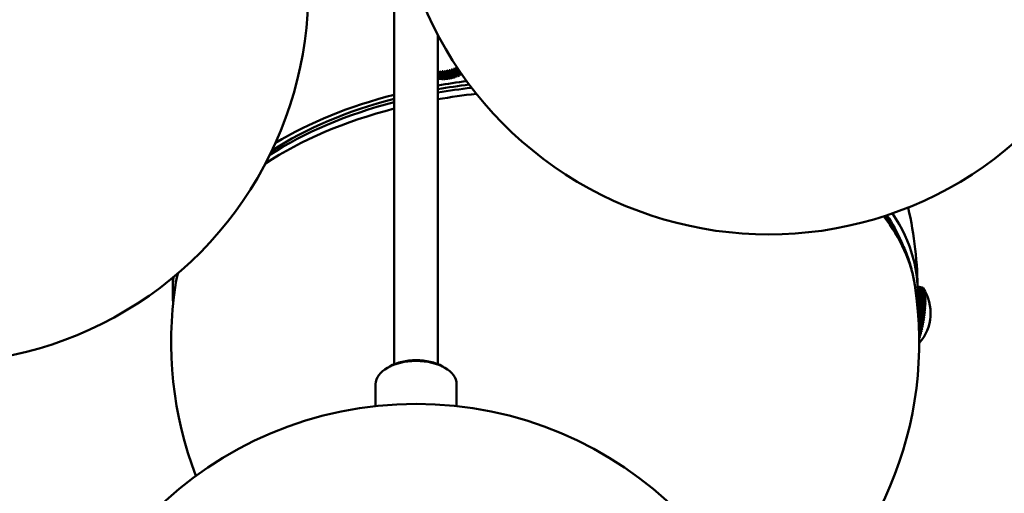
# Model space of a CAD drawing. Header units: millimetres. Extents: x 849 to 4035, y 828 to 3843.
# Tile 85 of 105: x 3621 to 3778, y 1299 to 1375. Entities that reach past the tile are written whole.
import ezdxf

# ---------------------------------------------------------------- set-up
doc = ezdxf.new("R2010")
doc.units = ezdxf.units.MM
doc.header["$LTSCALE"] = 15
doc.layers.add('Widoczne (ISO)', color=7, linetype='Continuous', lineweight=50)
doc.layers.add('Widoczne wąskie (ISO)', color=7, linetype='Continuous', lineweight=50)

msp = doc.modelspace()

# ---------------------------------------------------------------- linework, layer by layer
at = {"layer": 'Widoczne (ISO)'}
for p, q in [((3680.65, 1540.65), (3680.65, 1319.46)), ((3687.65, 1372.31), (3687.65, 1319.46)), ((3688.14, 1365.36), (3687.65, 1366.42)), ((3688.11, 1365.28), (3687.65, 1366.28)), ((3687.69, 1366.39), (3688.21, 1365.27)), ((3688.5, 1365.34), (3687.97, 1366.49)), ((3688.48, 1365.26), (3687.97, 1366.38)), ((3688.06, 1366.38), (3688.58, 1365.26)), ((3688.87, 1365.35), (3688.34, 1366.5)), ((3688.86, 1365.27), (3688.34, 1366.39)), ((3688.44, 1366.39), (3688.95, 1365.28)), ((3689.24, 1365.39), (3688.71, 1366.53)), ((3689.24, 1365.31), (3688.72, 1366.42)), ((3688.82, 1366.44), (3689.33, 1365.32)), ((3689.61, 1365.45), (3689.08, 1366.59)), ((3689.62, 1365.37), (3689.1, 1366.48)), ((3689.19, 1366.5), (3689.71, 1365.39)), ((3689.98, 1365.53), (3689.45, 1366.68)), ((3689.99, 1365.45), (3689.48, 1366.57)), ((3689.57, 1366.6), (3690.09, 1365.48)), ((3690.35, 1365.64), (3689.82, 1366.79)), ((3690.37, 1365.57), (3689.85, 1366.68)), ((3689.94, 1366.71), (3690.46, 1365.6)), ((3690.71, 1365.77), (3690.18, 1366.92)), ((3690.74, 1365.7), (3690.22, 1366.81)), ((3690.31, 1366.85), (3690.83, 1365.74)), ((3691.1, 1365.86), (3690.58, 1366.97)), ((3690.62, 1367.12), (3691.15, 1365.97)), ((3690.67, 1367.02), (3691.19, 1365.9)), ((3687.65, 1365.73), (3687.84, 1365.3)), ((3687.78, 1365.4), (3687.65, 1365.69)), ((3687.75, 1365.32), (3687.65, 1365.54)), ((3687.78, 1365.4), (3687.75, 1365.32)), ((3687.8, 1365.4), (3687.78, 1365.4)), ((3688.14, 1365.36), (3688.11, 1365.28)), ((3688.17, 1365.36), (3688.14, 1365.36)), ((3688.5, 1365.34), (3688.48, 1365.26)), ((3688.54, 1365.34), (3688.5, 1365.34)), ((3688.87, 1365.35), (3688.86, 1365.27)), ((3688.92, 1365.36), (3688.87, 1365.35)), ((3689.3, 1365.4), (3689.24, 1365.39)), ((3689.24, 1365.39), (3689.24, 1365.31)), ((3689.68, 1365.46), (3689.61, 1365.45)), ((3689.61, 1365.45), (3689.62, 1365.37)), ((3690.06, 1365.55), (3689.98, 1365.53)), ((3689.98, 1365.53), (3689.99, 1365.45)), ((3690.43, 1365.67), (3690.35, 1365.64)), ((3690.35, 1365.64), (3690.37, 1365.57)), ((3690.79, 1365.81), (3690.71, 1365.77)), ((3690.71, 1365.77), (3690.74, 1365.7)), ((3691.15, 1365.97), (3691.06, 1365.93)), ((3691.19, 1365.9), (3691.15, 1365.97)), ((3691.44, 1366.04), (3691.41, 1366.11)), ((3691.41, 1366.11), (3691.41, 1366.11)), ((3759.51, 1343.32), (3759.72, 1343.02)), ((3760.85, 1341.24), (3760.85, 1341.45)), ((3764.6, 1331.91), (3765.28, 1331.8)), ((3765.26, 1331.8), (3764.6, 1331.91)), ((3765.3, 1331.79), (3764.6, 1331.9)), ((3764.6, 1331.88), (3765.36, 1331.77)), ((3765.38, 1331.75), (3764.6, 1331.87)), ((3764.6, 1331.83), (3765.43, 1331.7)), ((3765.45, 1331.68), (3764.6, 1331.81)), ((3764.6, 1331.75), (3765.5, 1331.61)), ((3765.52, 1331.58), (3764.6, 1331.72)), ((3764.6, 1331.63), (3765.56, 1331.48)), ((3765.58, 1331.45), (3764.6, 1331.6)), ((3764.6, 1331.49), (3765.62, 1331.33)), ((3765.63, 1331.29), (3764.6, 1331.45)), ((3765.56, 1331.52), (3765.56, 1331.51)), ((3764.57, 1330.07), (3765.79, 1329.88)), ((3764.57, 1330.01), (3765.84, 1329.81)), ((3765.79, 1329.8), (3764.57, 1329.99)), ((3764.58, 1330.3), (3765.83, 1330.1)), ((3765.78, 1330.11), (3764.58, 1330.29)), ((3765.77, 1330.39), (3764.59, 1330.57)), ((3764.59, 1330.36), (3765.78, 1330.18)), ((3764.6, 1331.31), (3765.66, 1331.15)), ((3765.67, 1331.1), (3764.6, 1331.27)), ((3764.6, 1331.11), (3765.7, 1330.94)), ((3765.71, 1330.89), (3764.6, 1331.06)), ((3764.6, 1330.89), (3765.74, 1330.71)), ((3765.74, 1330.65), (3764.6, 1330.83)), ((3764.6, 1330.64), (3765.76, 1330.46)), ((3765.62, 1331.4), (3765.62, 1331.39)), ((3765.67, 1331.25), (3765.67, 1331.23)), ((3765.67, 1331.23), (3765.67, 1331.23)), ((3765.67, 1331.23), (3765.67, 1331.23)), ((3765.72, 1331.07), (3765.71, 1331.05)), ((3765.71, 1331.06), (3765.71, 1331.05)), ((3765.71, 1331.05), (3765.72, 1331.04)), ((3765.74, 1330.85), (3765.75, 1330.85)), ((3765.76, 1330.87), (3765.75, 1330.85)), ((3765.75, 1330.85), (3765.76, 1330.82)), ((3765.76, 1330.63), (3765.79, 1330.62)), ((3765.77, 1330.38), (3765.81, 1330.37)), ((3765.79, 1330.64), (3765.79, 1330.62)), ((3765.79, 1330.62), (3765.79, 1330.59)), ((3765.82, 1330.39), (3765.81, 1330.37)), ((3765.81, 1330.37), (3765.82, 1330.33)), ((3765.83, 1330.11), (3765.83, 1330.1)), ((3765.83, 1330.1), (3765.83, 1330.05)), ((3764.52, 1329.43), (3765.79, 1329.23)), ((3764.52, 1329.38), (3765.84, 1329.17)), ((3765.78, 1329.15), (3764.52, 1329.34)), ((3764.55, 1329.76), (3765.79, 1329.57)), ((3764.55, 1329.7), (3765.84, 1329.5)), ((3765.79, 1329.48), (3764.55, 1329.68)), ((3764.55, 1329.07), (3765.77, 1328.88)), ((3764.55, 1329.03), (3765.82, 1328.83)), ((3765.77, 1328.79), (3764.56, 1328.98)), ((3764.58, 1328.71), (3765.75, 1328.52)), ((3764.59, 1328.67), (3765.8, 1328.48)), ((3765.74, 1328.43), (3764.59, 1328.61)), ((3764.62, 1328.32), (3765.72, 1328.15)), ((3764.62, 1328.3), (3765.77, 1328.12)), ((3765.8, 1328.48), (3765.79, 1328.4)), ((3765.8, 1328.49), (3765.8, 1328.48)), ((3765.83, 1328.84), (3765.82, 1328.83)), ((3765.82, 1328.83), (3765.82, 1328.75)), ((3765.84, 1329.17), (3765.83, 1329.1)), ((3765.84, 1329.82), (3765.84, 1329.81)), ((3765.84, 1329.81), (3765.84, 1329.75)), ((3765.85, 1329.51), (3765.84, 1329.5)), ((3765.84, 1329.5), (3765.84, 1329.43)), ((3765.84, 1329.18), (3765.84, 1329.17)), ((3765.71, 1328.06), (3764.63, 1328.23)), ((3764.65, 1327.94), (3765.68, 1327.78)), ((3764.65, 1327.91), (3765.73, 1327.75)), ((3765.67, 1327.68), (3764.66, 1327.84)), ((3764.68, 1327.54), (3765.64, 1327.39)), ((3764.68, 1327.53), (3765.69, 1327.37)), ((3765.63, 1327.29), (3764.69, 1327.44)), ((3764.71, 1327.14), (3765.59, 1327)), ((3764.71, 1327.13), (3765.64, 1326.99)), ((3765.57, 1326.91), (3764.72, 1327.04)), ((3764.74, 1326.74), (3765.53, 1326.62)), ((3765.64, 1326.99), (3765.63, 1326.89)), ((3765.64, 1326.99), (3765.64, 1326.99)), ((3765.69, 1327.37), (3765.68, 1327.28)), ((3765.7, 1327.37), (3765.69, 1327.37)), ((3765.73, 1327.75), (3765.72, 1327.65)), ((3765.74, 1327.75), (3765.73, 1327.75)), ((3765.77, 1328.12), (3765.76, 1328.03)), ((3765.78, 1328.12), (3765.77, 1328.12)), ((3765.57, 1326.51), (3764.74, 1326.64)), ((3765.51, 1326.52), (3764.74, 1326.64)), ((3764.76, 1326.34), (3765.47, 1326.23)), ((3765.5, 1326.13), (3764.77, 1326.25)), ((3765.45, 1326.13), (3764.77, 1326.24)), ((3764.78, 1325.94), (3765.39, 1325.85)), ((3765.43, 1325.76), (3764.79, 1325.86)), ((3765.38, 1325.75), (3764.79, 1325.84)), ((3764.8, 1325.55), (3765.32, 1325.47)), ((3765.36, 1325.39), (3764.8, 1325.48)), ((3765.3, 1325.38), (3764.8, 1325.45)), ((3764.81, 1325.17), (3765.24, 1325.1)), ((3765.28, 1325.04), (3764.82, 1325.11)), ((3765.3, 1325.12), (3765.28, 1325.04)), ((3765.38, 1325.48), (3765.36, 1325.39)), ((3765.36, 1325.39), (3765.36, 1325.39)), ((3765.45, 1325.85), (3765.43, 1325.76)), ((3765.44, 1325.76), (3765.43, 1325.76)), ((3765.52, 1326.23), (3765.5, 1326.13)), ((3765.51, 1326.13), (3765.5, 1326.13)), ((3765.58, 1326.61), (3765.57, 1326.51)), ((3765.57, 1326.51), (3765.57, 1326.51)), ((3765.22, 1325.01), (3764.82, 1325.07)), ((3764.83, 1324.8), (3765.15, 1324.75)), ((3765.19, 1324.69), (3764.83, 1324.74)), ((3765.13, 1324.66), (3764.83, 1324.7)), ((3764.84, 1324.44), (3765.06, 1324.4)), ((3765.1, 1324.35), (3764.84, 1324.4)), ((3765.04, 1324.32), (3764.84, 1324.35)), ((3764.84, 1324.09), (3764.97, 1324.07)), ((3765.01, 1324.04), (3764.84, 1324.06)), ((3764.94, 1323.99), (3764.84, 1324.01)), ((3764.85, 1323.76), (3764.87, 1323.76)), ((3764.92, 1323.74), (3764.85, 1323.75)), ((3764.94, 1323.8), (3764.92, 1323.74)), ((3764.92, 1323.72), (3764.92, 1323.74)), ((3765.03, 1324.1), (3765.01, 1324.04)), ((3765.01, 1324.03), (3765.01, 1324.04)), ((3765.12, 1324.43), (3765.1, 1324.35)), ((3765.1, 1324.35), (3765.1, 1324.35)), ((3765.21, 1324.77), (3765.19, 1324.69)), ((3765.19, 1324.68), (3765.19, 1324.69)), ((3765.28, 1325.03), (3765.28, 1325.04)), ((3679.9, 1319.09), (3679.55, 1318.89)), ((3688.39, 1319.09), (3688.74, 1318.89)), ((3677.65, 1316.23), (3677.65, 1312.73)), ((3690.65, 1316.23), (3690.65, 1312.73))]:
    msp.add_line(p, q, dxfattribs=at)
for centre, radius, start, end in [((3740.72, 1400.3), 60, 171.2634, 8.7366), ((3606.87, 1379.59), 60, 171.2634, 8.7366), ((3704.85, 1331.19), 59.75, 0, 12.9897), ((3704.85, 1331.19), 59.75, 177.8966, 180), ((3704.85, 1323.03), 60, 171.2634, 200.994), ((3704.85, 1323.03), 60, 305.9141, 8.7366), ((3759.43, 1327.65), 7.25, 318.44, 33.4005), ((3684.15, 1253.33), 59.75, 0, 180)]:
    msp.add_arc(centre, radius, start, end, dxfattribs=at)
for centre, major_axis, ratio, start_param, end_param in [((3688.85, 1370.57), (4.46, 2.07), 0.788675, 4.105362, 4.114558), ((3690.28, 1367.6), (-0.49, -7.23), 0.351195, 4.888634, 4.904172), ((3688.87, 1370.53), (-4.54, -2.1), 0.788675, 0.972798, 1.031338), ((3688.85, 1370.57), (4.46, 2.07), 0.788675, 4.172763, 4.193098), ((3690.18, 1367.6), (-0.02, 7.25), 0.31052, 1.724001, 1.739539), ((3690.28, 1367.6), (0.02, -7.25), 0.31052, 4.865594, 4.881131), ((3688.87, 1370.53), (-4.54, -2.1), 0.788675, 1.051338, 1.109877), ((3688.85, 1370.57), (4.46, 2.07), 0.788675, 4.251303, 4.271637), ((3690.18, 1367.6), (-0.51, 7.23), 0.26793, 1.704428, 1.719965), ((3690.28, 1367.6), (0.51, -7.23), 0.26793, 4.84602, 4.861558), ((3688.87, 1370.53), (-4.54, -2.1), 0.788675, 1.129878, 1.188417), ((3688.85, 1370.57), (4.46, 2.07), 0.788675, 4.329843, 4.350177), ((3690.18, 1367.59), (-0.98, 7.18), 0.223688, 1.688204, 1.703741), ((3690.28, 1367.61), (0.98, -7.18), 0.223688, 4.829797, 4.845334), ((3688.87, 1370.53), (-4.54, -2.1), 0.788675, 1.208418, 1.266957), ((3688.85, 1370.57), (4.46, 2.07), 0.788675, 4.408383, 4.428717), ((3690.18, 1367.59), (-1.44, 7.1), 0.178067, 1.675223, 1.690761), ((3690.28, 1367.61), (1.44, -7.1), 0.178067, 4.816816, 4.832353), ((3688.87, 1370.53), (-4.54, -2.1), 0.788675, 1.286957, 1.345497), ((3688.85, 1370.57), (4.46, 2.07), 0.788675, 4.486922, 4.507257), ((3690.18, 1367.59), (-1.89, 7), 0.131348, 1.665395, 1.680932), ((3690.28, 1367.61), (1.89, -7), 0.131348, 4.806987, 4.822524), ((3688.87, 1370.53), (-4.54, -2.1), 0.788675, 1.365497, 1.424037), ((3688.85, 1370.57), (4.46, 2.07), 0.788675, 4.565462, 4.585797), ((3690.18, 1367.58), (-2.32, 6.87), 0.083819, 1.658645, 1.674182), ((3690.28, 1367.62), (2.32, -6.87), 0.083819, 4.800238, 4.815775), ((3688.87, 1370.53), (-4.54, -2.1), 0.788675, 1.444037, 1.502576), ((3688.85, 1370.57), (4.46, 2.07), 0.788675, 4.644002, 4.664337), ((3690.18, 1367.58), (-2.75, 6.71), 0.035774, 1.654924, 1.670461), ((3690.28, 1367.62), (2.75, -6.71), 0.035774, 4.796516, 4.812054), ((3688.87, 1370.53), (-4.54, -2.1), 0.788675, 1.522577, 1.581116), ((3688.85, 1370.57), (4.46, 2.07), 0.788675, 4.722542, 4.742876), ((3690.18, 1367.58), (-3.16, 6.53), 0.012492, 4.613446, 4.628984), ((3690.27, 1367.62), (3.16, -6.53), 0.012492, 1.471854, 1.487391), ((3688.87, 1370.53), (-4.54, -2.1), 0.788675, 1.601117, 1.622467), ((3689.39, 1369.41), (-4.54, -2.1), 0.788675, 0.851112, 0.874258), ((3704.85, 1331.19), (-59.75, 0), 0.57735, 4.924703, 5.004483), ((3689.39, 1369.41), (-4.54, -2.1), 0.788675, 0.894258, 0.952798), ((3689.39, 1369.41), (-4.54, -2.1), 0.788675, 0.972798, 1.031338), ((3689.39, 1369.41), (-4.54, -2.1), 0.788675, 1.051338, 1.109877), ((3689.39, 1369.41), (-4.54, -2.1), 0.788675, 1.129878, 1.188417), ((3689.39, 1369.41), (-4.54, -2.1), 0.788675, 1.208418, 1.266957), ((3689.39, 1369.41), (-4.54, -2.1), 0.788675, 1.286957, 1.345497), ((3689.39, 1369.41), (-4.54, -2.1), 0.788675, 1.365497, 1.424037), ((3689.39, 1369.41), (-4.54, -2.1), 0.788675, 1.444037, 1.502576), ((3689.39, 1369.41), (-4.54, -2.1), 0.788675, 1.522577, 1.581116), ((3689.39, 1369.41), (-4.54, -2.1), 0.788675, 1.601117, 1.659656), ((3704.85, 1331.19), (58.75, 0), 0.57735, 1.779819, 1.868013), ((3704.85, 1331.19), (58.75, 0), 0.57735, 1.995454, 2.412446), ((3704.85, 1331.19), (-59.75, 0), 0.57735, 5.129492, 5.521938), ((3704.85, 1331.19), (58.75, 0), 0.57735, 0.238108, 0.367455), ((3704.85, 1331.19), (59.75, 0), 0.57735, 6.229931, 6.653461), ((3704.85, 1331.19), (-59.75, 0), 0.57735, 6.217429, 6.33644), ((3764.5, 1326.86), (0.76, 4.94), 0.211325, 6.265943, 6.283185), ((3759.42, 1327.65), (-2.02, -6.96), 0.977053, 2.456593, 2.457112), ((3764.5, 1326.86), (0.76, 4.94), 0.211325, 6.187403, 6.245942), ((3759.42, 1327.65), (4.21, 5.9), 0.971952, 5.925642, 5.927663), ((3764.5, 1326.86), (0.76, 4.94), 0.211325, 6.108863, 6.167402), ((3759.42, 1327.66), (5.57, 4.64), 0.960859, 6.172992, 6.176538), ((3764.5, 1326.86), (0.76, 4.94), 0.211325, 6.030323, 6.088863), ((3759.42, 1327.66), (6.32, 3.55), 0.943842, 0.051463, 0.067), ((3759.44, 1327.63), (6.32, 3.55), 0.943842, 0.051463, 0.067), ((3764.5, 1326.86), (0.76, 4.94), 0.211325, 5.951783, 6.010323), ((3764.57, 1326.85), (0.75, 4.86), 0.211325, 6.010156, 6.03049), ((3759.42, 1327.67), (6.72, 2.71), 0.921005, 0.172058, 0.187595), ((3759.44, 1327.63), (6.72, 2.71), 0.921005, 0.172058, 0.187595), ((3764.5, 1326.86), (0.76, 4.94), 0.211325, 5.873243, 5.931783), ((3764.57, 1326.85), (0.75, 4.86), 0.211325, 5.931616, 5.95195), ((3759.42, 1327.67), (6.95, 2.06), 0.892491, 0.257857, 0.273394), ((3759.43, 1327.63), (6.95, 2.06), 0.892491, 0.257857, 0.273394), ((3764.5, 1326.86), (0.76, 4.94), 0.211325, 5.794704, 5.853243), ((3759.42, 1327.67), (7.08, 1.56), 0.858474, 0.320744, 0.336281), ((3764.57, 1326.85), (-0.75, -4.86), 0.211325, 2.711483, 2.731818), ((3759.43, 1327.62), (7.08, 1.56), 0.858474, 0.320744, 0.336281), ((3764.5, 1326.86), (0.76, 4.94), 0.211325, 5.716164, 5.774703), ((3759.42, 1327.68), (7.16, 1.16), 0.819164, 0.368116, 0.383653), ((3759.43, 1327.62), (7.16, 1.16), 0.819164, 0.368116, 0.383653), ((3764.5, 1326.86), (0.76, 4.94), 0.211325, 5.637624, 5.696163), ((3764.57, 1326.85), (-0.75, -4.86), 0.211325, 2.632944, 2.653278), ((3759.42, 1327.68), (7.2, 0.83), 0.774803, 0.404622, 0.42016), ((3759.43, 1327.62), (-7.2, -0.83), 0.774803, 3.546215, 3.561752), ((3764.5, 1326.86), (0.76, 4.94), 0.211325, 5.559084, 5.617624), ((3764.57, 1326.85), (-0.75, -4.86), 0.211325, 2.554404, 2.574738), ((3759.43, 1327.68), (7.23, 0.55), 0.725666, 0.433267, 0.448804), ((3759.43, 1327.61), (-7.23, -0.55), 0.725666, 3.57486, 3.590397), ((3764.5, 1326.86), (0.76, 4.94), 0.211325, 5.480544, 5.539084), ((3759.43, 1327.68), (7.24, 0.32), 0.672055, 0.456047, 0.471584), ((3759.43, 1327.61), (-7.24, -0.32), 0.672055, 3.59764, 3.613177), ((3764.5, 1326.86), (0.76, 4.94), 0.211325, 5.402005, 5.460544), ((3764.57, 1326.85), (-0.75, -4.86), 0.211325, 2.475864, 2.496198), ((3759.43, 1327.69), (7.25, 0.11), 0.6143, 0.474327, 0.489864), ((3764.57, 1326.85), (-0.75, -4.86), 0.211325, 2.397324, 2.417659), ((3764.57, 1326.85), (-0.75, -4.86), 0.211325, 2.318784, 2.339119), ((3764.5, 1326.86), (0.76, 4.94), 0.211325, 5.009305, 5.067845), ((3759.42, 1327.6), (-7.23, 0.53), 0.349304, 3.659555, 3.675092), ((3764.5, 1326.86), (0.76, 4.94), 0.211325, 5.087845, 5.146385), ((3759.43, 1327.69), (7.23, -0.53), 0.349304, 0.517962, 0.5335), ((3764.5, 1326.86), (0.76, 4.94), 0.211325, 5.166385, 5.224925), ((3759.43, 1327.69), (7.24, -0.39), 0.41985, 0.510453, 0.52599), ((3759.43, 1327.6), (-7.24, 0.39), 0.41985, 3.652045, 3.667583), ((3759.43, 1327.6), (-7.25, 0.23), 0.487808, 3.642533, 3.65807), ((3759.43, 1327.61), (-7.25, -0.11), 0.6143, 3.61592, 3.631457), ((3764.5, 1326.86), (0.76, 4.94), 0.211325, 5.323465, 5.382004), ((3759.43, 1327.69), (7.25, -0.07), 0.552758, 0.489064, 0.504601), ((3759.43, 1327.61), (-7.25, 0.07), 0.552758, 3.630656, 3.646194), ((3764.5, 1326.86), (0.76, 4.94), 0.211325, 5.244925, 5.303464), ((3759.43, 1327.69), (7.25, -0.23), 0.487808, 0.50094, 0.516478), ((3764.57, 1326.85), (-0.75, -4.86), 0.211325, 1.926085, 1.94642), ((3764.57, 1326.85), (-0.75, -4.86), 0.211325, 2.004625, 2.02496), ((3764.57, 1326.85), (-0.75, -4.86), 0.211325, 2.240244, 2.260579), ((3764.57, 1326.85), (-0.75, -4.86), 0.211325, 2.083165, 2.103499), ((3764.57, 1326.85), (-0.75, -4.86), 0.211325, 2.161705, 2.182039), ((3764.5, 1326.86), (0.76, 4.94), 0.211325, 4.695146, 4.753686), ((3759.42, 1327.6), (-7.18, 1.03), 0.050116, 3.673841, 3.689378), ((3764.5, 1326.86), (0.76, 4.94), 0.211325, 4.773686, 4.832226), ((3759.43, 1327.7), (7.18, -1.03), 0.050116, 0.532248, 0.547786), ((3759.42, 1327.6), (-7.19, 0.91), 0.126548, 3.67236, 3.687898), ((3764.57, 1326.85), (-0.75, -4.86), 0.211325, 1.611926, 1.63226), ((3764.5, 1326.86), (0.76, 4.94), 0.211325, 4.852226, 4.910765), ((3759.43, 1327.7), (7.19, -0.91), 0.126548, 0.530768, 0.546305), ((3759.42, 1327.6), (-7.21, 0.79), 0.2022, 3.669551, 3.685088), ((3764.5, 1326.86), (0.76, 4.94), 0.211325, 4.930766, 4.989305), ((3759.43, 1327.7), (7.21, -0.79), 0.2022, 0.527958, 0.543495), ((3764.57, 1326.85), (-0.75, -4.86), 0.211325, 1.690466, 1.7108), ((3759.42, 1327.6), (-7.22, 0.66), 0.276605, 3.665326, 3.680864), ((3759.43, 1327.7), (7.22, -0.66), 0.276605, 0.523734, 0.539271), ((3764.57, 1326.85), (-0.75, -4.86), 0.211325, 1.769006, 1.78934), ((3764.57, 1326.85), (-0.75, -4.86), 0.211325, 1.847545, 1.86788), ((3764.5, 1326.86), (0.76, 4.94), 0.211325, 4.380987, 4.439526), ((3759.44, 1327.69), (7.06, -1.64), 0.327247, 5.747744, 5.763281), ((3764.57, 1326.85), (-0.75, -4.86), 0.211325, 1.219227, 1.239561), ((3759.42, 1327.6), (-7.09, 1.51), 0.253977, 2.600871, 2.616408), ((3764.5, 1326.86), (0.76, 4.94), 0.211325, 4.459527, 4.518066), ((3759.44, 1327.69), (7.09, -1.51), 0.253977, 5.742463, 5.758001), ((3764.57, 1326.85), (-0.75, -4.86), 0.211325, 1.297767, 1.318101), ((3759.42, 1327.6), (-7.12, 1.39), 0.179141, 2.597092, 2.612629), ((3764.5, 1326.86), (0.76, 4.94), 0.211325, 4.538067, 4.596606), ((3759.44, 1327.7), (7.12, -1.39), 0.179141, 5.738684, 5.754221), ((3764.57, 1326.85), (-0.75, -4.86), 0.211325, 1.376307, 1.396641), ((3759.42, 1327.6), (-7.14, 1.27), 0.103201, 2.594696, 2.610233), ((3764.5, 1326.86), (0.76, 4.94), 0.211325, 4.616606, 4.675146), ((3759.44, 1327.7), (7.14, -1.27), 0.103201, 5.736289, 5.751826), ((3759.42, 1327.6), (-7.16, 1.15), 0.026624, 2.593612, 2.609149), ((3764.57, 1326.85), (-0.75, -4.86), 0.211325, 1.454846, 1.475181), ((3759.44, 1327.7), (7.16, -1.15), 0.026624, 5.735204, 5.750742), ((3764.57, 1326.85), (-0.75, -4.86), 0.211325, 1.533386, 1.553721), ((3759.42, 1327.61), (-6.89, 2.24), 0.595837, 2.647132, 2.662412), ((3764.5, 1326.86), (0.76, 4.94), 0.211325, 4.066828, 4.125367), ((3759.44, 1327.69), (6.89, -2.24), 0.595837, 5.788467, 5.804005), ((3764.57, 1326.85), (-0.75, -4.86), 0.211325, 0.905068, 0.925402), ((3759.42, 1327.61), (-6.95, 2.07), 0.53321, 2.633077, 2.648614), ((3764.5, 1326.86), (0.76, 4.94), 0.211325, 4.145367, 4.203907), ((3759.44, 1327.69), (6.95, -2.07), 0.53321, 5.774669, 5.790206), ((3764.57, 1326.85), (-0.75, -4.86), 0.211325, 0.983607, 1.003942), ((3759.42, 1327.6), (-6.99, 1.92), 0.467295, 2.621969, 2.637507), ((3764.5, 1326.86), (0.76, 4.94), 0.211325, 4.223907, 4.282447), ((3759.44, 1327.69), (6.99, -1.92), 0.467295, 5.763562, 5.779099), ((3764.57, 1326.85), (-0.75, -4.86), 0.211325, 1.062147, 1.082482), ((3759.42, 1327.6), (-7.03, 1.78), 0.3985, 2.613104, 2.628641), ((3764.5, 1326.86), (0.76, 4.94), 0.211325, 4.302447, 4.360987), ((3759.44, 1327.69), (7.03, -1.78), 0.3985, 5.754697, 5.770234), ((3764.57, 1326.85), (-0.75, -4.86), 0.211325, 1.140687, 1.161022), ((3759.42, 1327.6), (-7.06, 1.64), 0.327247, 2.606151, 2.621688), ((3684.15, 1316.64), (-6, 0), 0.57735, 3.926991, 5.497787), ((3684.15, 1316.23), (-6.5, 0), 0.57735, 3.141593, 6.283185)]:
    msp.add_ellipse(centre, major_axis=major_axis, ratio=ratio, start_param=start_param, end_param=end_param, dxfattribs=at)
msp.add_open_spline([(3759.72, 1343.02), (3760.18, 1342.35), (3760.61, 1341.66), (3761.41, 1340.27), (3761.78, 1339.56), (3762.44, 1338.13), (3762.74, 1337.4), (3763.27, 1335.92), (3763.5, 1335.17), (3763.88, 1333.67), (3764.04, 1332.91), (3764.16, 1332.14)], degree=3, knots=[1.9793295, 1.9793295, 1.9793295, 1.9793295, 2.037004, 2.037004, 2.0946785, 2.0946785, 2.1523529, 2.1523529, 2.2100274, 2.2100274, 2.2677019, 2.2677019, 2.2677019, 2.2677019], dxfattribs=at)
msp.add_open_spline([(3645.55, 1332.14), (3645.65, 1332.78), (3645.77, 1333.41), (3645.92, 1334.04)], degree=3, dxfattribs=at)
at = {"layer": 'Widoczne wąskie (ISO)'}
for centre, major_axis, start_param, end_param in [((3704.85, 1330.48), (-59.01, 0), 4.913792, 5.008253), ((3704.85, 1330.48), (-59.01, 0), 5.13505, 5.557809), ((3704.85, 1329.1), (59.54, 0), 1.75727, 1.863968), ((3704.85, 1329.1), (59.54, 0), 1.989487, 2.424042), ((3704.85, 1329.1), (59.54, 0), 0.088493, 0.422683), ((3704.85, 1330.48), (59.01, 0), 0.376865, 0.386424), ((3704.85, 1329.1), (-59.54, 0), 6.138636, 6.194693)]:
    msp.add_ellipse(centre, major_axis=major_axis, ratio=0.57735, start_param=start_param, end_param=end_param, dxfattribs=at)

doc.saveas('drawing.dxf')
